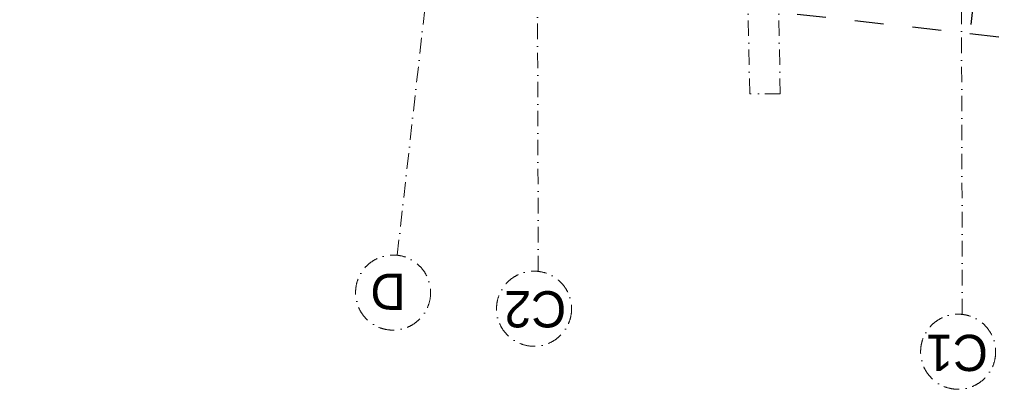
# Model space of a CAD drawing. Header units: millimetres. Extents: x -115474967 to 444143, y -74377 to 241828222.
# Tile 249 of 256: x -459000 to -449488, y 575039 to 578606. Entities that reach past the tile are written whole.
import ezdxf
from ezdxf.enums import TextEntityAlignment as Align

# ---------------------------------------------------------------- set-up
doc = ezdxf.new("R2010")
doc.units = ezdxf.units.MM
doc.header["$MEASUREMENT"] = 0
for name, pattern in [('Dashed', [280, 140, -140]), ('Dot & Dashed', [280, 150, -60, 0, -70]), ('PHANTOM', [2.5, 1.25, -0.25, 0.25, -0.25, 0.25, -0.25])]:
    doc.linetypes.add(name, pattern=pattern)
for name, color, linetype in [('00-2 Roof Lines', 8, 'Dashed'), ('00-5 Grid 01', 9, 'PHANTOM'), ('TEXT-REFN', 5, 'Continuous')]:
    doc.layers.add(name, color=color, linetype=linetype)
doc.layers.add('0_cons_01', color=40, linetype='Continuous', lineweight=0, plot=False)
doc.layers.add('A_BEAMS_Pen_No__7', color=7, linetype='Continuous', lineweight=5, true_color=0x3f3f3f)
doc.layers.add('B_FURN FIXED_Pen_No__86', color=255, linetype='Continuous', lineweight=20)
doc.styles.add('GENERATED_STYLE_2', font='arial.ttf')
doc.styles.add('TEXT-20', font='arial.ttf', dxfattribs={"height": 40})

# ---------------------------------------------------------------- blocks, each defined once
blk = doc.blocks.new('123')
at = {"layer": '00-2 Roof Lines', "ltscale": 2}
for p, q in [((49030, -40845.1), (79920, -44306.3)), ((57913.7, -54609), (59326.7, -41998.8))]:
    blk.add_line(p, q, dxfattribs=at)
at = {"layer": '00-5 Grid 01', "linetype": 'Dot & Dashed', "lineweight": 5}
for p, q in [((59399.4, -39290.3), (59447.6, -57602)), ((63496.1, -39705.5), (63547.7, -59294.9)), ((64858, -39861.3), (62818.9, -58059.2))]:
    blk.add_line(p, q, dxfattribs=at)
for centre in [(59439.7, -38930.1), (63536.4, -39345.3), (64898.4, -39501.1)]:
    blk.add_circle(centre, 362.4, dxfattribs=at)
at = {"layer": 'A_BEAMS_Pen_No__7', "color": 250, "linetype": 'Dot & Dashed', "lineweight": 5, "true_color": 0x3f3f3f}
for p, q in [((61158.3, -41417.7), (61453.2, -41417.7)), ((61158.3, -41417.7), (61451.7, -56749.8)), ((61453.2, -41417.7), (61746.5, -56744.2))]:
    blk.add_line(p, q, dxfattribs=at)
at = {"layer": 'B_FURN FIXED_Pen_No__86', "color": 255, "lineweight": 20, "style": 'GENERATED_STYLE_2'}
blk.add_attdef('txt', text='', height=120, rotation=273.3691, dxfattribs=at).set_placement((35588.4, -53539), align=Align.MIDDLE_CENTER)
at = {"layer": 'TEXT-REFN', "color": 2, "linetype": 'Continuous', "char_height": 350, "attachment_point": 1, "style": 'TEXT-20'}
for s, insert in [('\\A1;{\\pql;\\pt0;\\fCentury Gothic|b0|i0|c0|p34;C1}', (59151.8, -38744)), ('\\A1;{\\pql;\\pt0;\\fCentury Gothic|b0|i0|c0|p34;C2}', (63225.7, -39164.9)), ('\\A1;{\\pql;\\pt0;\\fCentury Gothic|b0|i0|c0|p34;D}', (64778.1, -39334.1))]:
    blk.add_mtext(s, dxfattribs=dict(at, insert=insert))

msp = doc.modelspace()

# ---------------------------------------------------------------- block references
at = {"layer": '0_cons_01', "rotation": 180}
msp.add_blockref('123', (-390494.09856, 536471.2817), dxfattribs=at)

doc.saveas('drawing.dxf')
